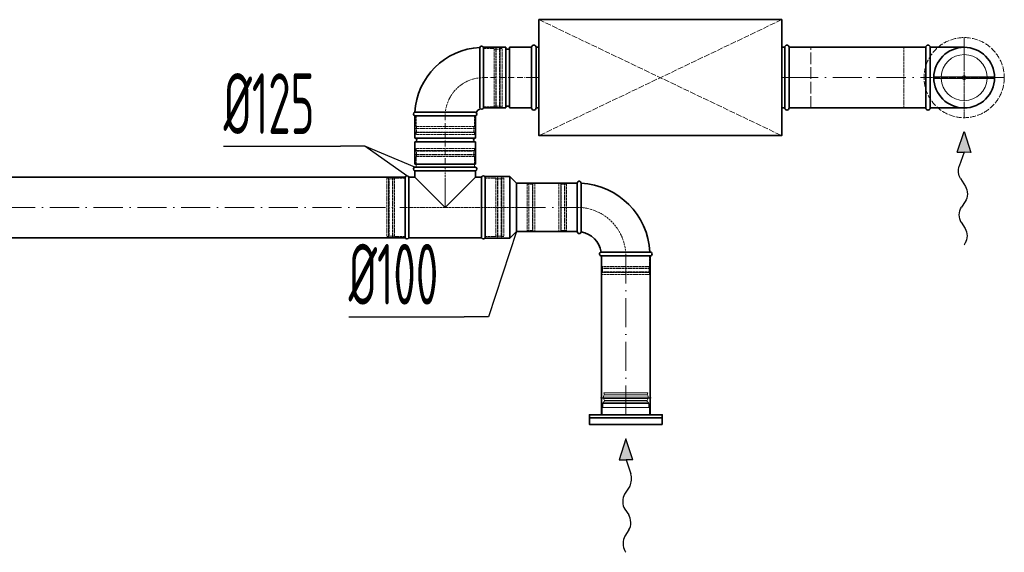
# Model space of a CAD drawing. Header units: millimetres. Extents: x 7400 to 85045, y 24168 to 123018.
# Tile 10 of 79: x 43542 to 45569, y 26734 to 27832. Entities that reach past the tile are written whole.
import ezdxf

# ---------------------------------------------------------------- set-up
doc = ezdxf.new("R2010")
doc.units = ezdxf.units.MM
for name, pattern in [('ACAD_ISO02W100', [15, 12, -3]), ('ACAD_ISO10W100', [18, 12, -3, 0, -3]), ('phl_thick', [0])]:
    doc.linetypes.add(name, pattern=pattern)
for name, color, linetype, lineweight in [('VZT_05 ETA (ODVOD) - OBRYS', 6, 'Continuous', 35), ('VZT_06 ETA (ODVOD) - OSA', 6, 'ACAD_ISO10W100', 5), ('VZT_08 ETA (ODVOD) - SKRYTÉ', 6, 'ACAD_ISO02W100', 5), ('VZT_30 DISTRIBUČNÍ PRVKY - OBRYS', 1, 'Continuous', 35), ('VZT_31 DISTRIBUČNÍ PRVKY - OSA', 8, 'ACAD_ISO10W100', 5), ('VZT_32 DISTRIBUČNÍ PRVKY - DETAIL', 8, 'Continuous', 5), ('VZT_33 DISTRIBUČNÍ PRVKY - SKRYTÉ', 8, 'ACAD_ISO02W100', 5), ('VZT_35 TLUMIČE HLUKU - OBRYS', 1, 'Continuous', 35), ('VZT_36 TLUMIČE HLUKU - OSA', 1, 'ACAD_ISO10W100', 5), ('VZT_37 TLUMIČE HLUKU - DETAIL', 8, 'ACAD_ISO02W100', 5), ('VZT_50 POPIS - OBECNE', 7, 'Continuous', 13), ('VZT_60_KOTY - DIMENZE', 7, 'Continuous', 5)]:
    doc.layers.add(name, color=color, linetype=linetype, lineweight=lineweight)
doc.layers.add('VZT_07 ETA (ODVOD) - NETISK', color=8, linetype='ACAD_ISO02W100', lineweight=5, plot=False)
doc.layers.add('VZT_39 TLUMIČE HLUKU - NETISK', color=8, linetype='ACAD_ISO02W100', lineweight=5, plot=False)
doc.styles.add('EVORA_125', font='isocp.shx', dxfattribs={"width": 0.6, "height": 125})

# ---------------------------------------------------------------- blocks, each defined once
blk = doc.blocks.new('*U38')
at = {"layer": 'VZT_31 DISTRIBUČNÍ PRVKY - OSA', "color": 0}
for p, q in [((0, 16.5), (0, 82.62)), ((-82.62, 0), (-16.5, 0)), ((16.5, 0), (82.62, 0)), ((0, -82.62), (0, -16.5))]:
    blk.add_line(p, q, dxfattribs=at)
at = {"layer": 'VZT_31 DISTRIBUČNÍ PRVKY - OSA', "color": 0, "linetype": 'Continuous'}
for p, q in [((-8.25, 0), (8.25, 0)), ((0, -8.25), (0, 8.25))]:
    blk.add_line(p, q, dxfattribs=at)

msp = doc.modelspace()

# ---------------------------------------------------------------- linework, layer by layer
at = {"color": 8, "lineweight": 5}
for points in [[(44746.4, 27059), (44745, 27062.9), (44790.2, 27062.9)], [(44833.9, 27059), (44835.3, 27062.9), (44790.2, 27062.9)], [(44744.6, 27043.5), (44790.2, 27043.5)], [(44745.5, 27058.8), (44790.2, 27058.8)], [(44746.3, 27047.1), (44790.2, 27047.1)], [(44834.8, 27058.8), (44790.2, 27058.8)], [(44834.1, 27047.1), (44790.2, 27047.1)], [(44835.7, 27043.5), (44790.2, 27043.5)], [(44838.7, 27017.9), (44838.7, 27032.9), (44741.7, 27032.9), (44741.7, 27017.9)], [(44742.7, 27040.8), (44790.2, 27040.8)], [(44837.7, 27040.8), (44790.2, 27040.8)], [(44838.7, 27017.9), (44741.7, 27017.9)]]:
    msp.add_lwpolyline(points, dxfattribs=at)
for points in [[(44738, 27052.8), (44743.8, 27054.3, -0.060863), (44744.4, 27054.3), (44790.2, 27054.3)], [(44738, 27052.8), (44744, 27051.4, 0.058981), (44744.6, 27051.3), (44790.2, 27051.3)], [(44742.7, 27032.9), (44742.7, 27040.8, -0.291473), (44744.2, 27043.2, -0.291473)], [(44842.3, 27052.8), (44836.5, 27054.3, 0.060863), (44835.9, 27054.3), (44790.2, 27054.3)], [(44842.3, 27052.8), (44836.3, 27051.4, -0.058981), (44835.7, 27051.3), (44790.2, 27051.3)], [(44837.7, 27032.9), (44837.7, 27040.8, 0.291473), (44836.1, 27043.2, 0.291473)]]:
    msp.add_lwpolyline(points, format="xyb", dxfattribs=at)
for centre, radius, start, end in [((44754.5, 27053.5), 10.5, 149.7176, 217.8378), ((44742.4, 27046.7), 3.88, 297.4993, 6.6735), ((44837.9, 27046.7), 3.88, 173.3265, 242.5007), ((44825.8, 27053.5), 10.5, 322.1622, 30.2824)]:
    msp.add_arc(centre, radius, start, end, dxfattribs=at)
at = {"layer": 'VZT_05 ETA (ODVOD) - OBRYS'}
for p, q in [((44489.7, 27649.9), (44489.7, 27774.9)), ((44497.4, 27649.9), (44497.4, 27774.9)), ((44497.4, 27649.9), (44497.4, 27774.9)), ((44542.9, 27774.9), (44497.4, 27774.9)), ((44542.9, 27649.9), (44542.9, 27774.9)), ((44550.9, 27649.9), (44550.9, 27774.9)), ((44596.4, 27774.9), (44550.9, 27774.9)), ((44596.4, 27649.9), (44596.4, 27774.9)), ((44480.9, 27641), (44355.9, 27641)), ((44355.9, 27633.4), (44480.9, 27633.4)), ((44355.9, 27587.9), (44355.9, 27633.4)), ((44480.9, 27633.4), (44355.9, 27633.4)), ((44480.9, 27587.9), (44480.9, 27633.4)), ((44542.9, 27649.9), (44497.4, 27649.9)), ((44596.4, 27649.9), (44550.9, 27649.9)), ((44355.9, 27587.9), (44480.9, 27587.9)), ((44355.9, 27579.9), (44480.9, 27579.9)), ((44355.9, 27534.4), (44355.9, 27579.9)), ((44480.9, 27534.4), (44480.9, 27579.9)), ((44355.9, 27534.4), (44480.9, 27534.4)), ((44480.9, 27528.1), (44355.9, 27528.1)), ((44480.9, 27520.4), (44355.9, 27520.4)), ((44355.9, 27520.4), (44355.9, 27507.6)), ((44480.9, 27520.4), (44480.9, 27507.6)), ((44500.9, 27381.6), (44500.9, 27508.6)), ((44500.9, 27508.6), (44551.4, 27508.6)), ((44551.4, 27381.6), (44551.4, 27508.6)), ((44564.9, 27495.1), (44551.4, 27508.6)), ((44335.9, 27507.6), (44335.9, 27382.6)), ((44343.5, 27507.6), (44343.5, 27382.6)), ((44343.5, 27507.6), (44355.9, 27507.6)), ((44355.9, 27507.6), (44418.4, 27445.1)), ((44418.4, 27445.1), (44480.9, 27507.6)), ((44480.9, 27507.6), (44493.2, 27507.6)), ((44493.2, 27507.6), (44493.2, 27382.6)), ((44500.9, 27382.6), (44500.9, 27507.6)), ((44564.9, 27395.1), (44564.9, 27495.1)), ((44690.2, 27495.1), (44690.2, 27395.1)), ((44698.2, 27495.1), (44698.2, 27444.9)), ((44564.9, 27395.1), (44551.4, 27381.6)), ((44343.5, 27382.6), (44493.2, 27382.6)), ((44500.9, 27381.6), (44551.4, 27381.6)), ((44840.2, 27353.1), (44790, 27353.1)), ((44740.2, 27345.1), (44840.2, 27345.1))]:
    msp.add_line(p, q, dxfattribs=at)
for points in [[(45407.9, 27774.9), (45126.4, 27774.9)], [(45407.9, 27774.9), (45407.9, 27649.9)], [(45416.9, 27774.9), (45416.9, 27649.9)], [(45416.9, 27774.9), (45486.9, 27774.9)], [(45407.9, 27649.9), (45126.4, 27649.9)], [(45416.9, 27649.9), (45486.9, 27649.9)], [(44335.9, 27507.6), (43063.9, 27507.6)], [(44690.2, 27495.1), (44564.9, 27495.1)], [(44690.2, 27395.1), (44564.9, 27395.1)], [(44335.9, 27382.6), (43063.9, 27382.6)], [(44740.2, 27345.1), (44740.2, 27017.9)], [(44840.2, 27345.1), (44840.2, 27017.9)]]:
    msp.add_lwpolyline(points, dxfattribs=at)
for centre, radius, start, end in [((44497.4, 27633.4), 141.5, 93.1369, 176.8631), ((44493.5, 27773.2), 4.17, 23.4678, 159.6691), ((44546.9, 27774.9), 4, 180, 0), ((45412.4, 27774.9), 4.5, 0, 180), ((45486.9, 27712.4), 62.5, 270, 90), ((44546.9, 27649.9), 4, 0, 180), ((44357.5, 27637.2), 4.17, 110.3309, 246.5322), ((44479.2, 27637.2), 4.17, 293.4678, 66.5322), ((44497.4, 27633.4), 16.5, 113.8093, 156.1907), ((44493.5, 27651.5), 4.17, 203.4678, 336.5322), ((45412.4, 27649.9), 4.5, 180, 0), ((44355.9, 27583.9), 4, 270, 90), ((44480.9, 27583.9), 4, 90, 270), ((44339.7, 27505.9), 4.17, 23.4678, 156.5322), ((44357.5, 27524.3), 4.17, 113.4678, 246.5322), ((44479.2, 27524.3), 4.17, 293.4678, 66.5322), ((44497, 27505.9), 4.17, 23.4678, 156.5322), ((44694.2, 27495.1), 4, 0, 180), ((44690.2, 27345.1), 150, 3.0572, 86.9428), ((44694.2, 27395.1), 4, 180, 350.8522), ((44690.2, 27345.1), 50, 9.1478, 80.8522), ((44339.7, 27384.2), 4.17, 203.4678, 336.5322), ((44497, 27384.2), 4.17, 203.4678, 336.5322), ((44740.2, 27349.1), 4, 99.1478, 270), ((44840.2, 27349.1), 4, 270, 90)]:
    msp.add_arc(centre, radius, start, end, dxfattribs=at)
for points, knots in [([(44698.2, 27444.9), (44698.2, 27438.6), (44698.2, 27432.2), (44698.2, 27420.2), (44698.2, 27414.6), (44698.1, 27405.1), (44698.1, 27401.3), (44698.1, 27396), (44698.1, 27394.6), (44698.1, 27394.5), (44698.1, 27394.4), (44698.1, 27394.4)], [78.71119, 78.71119, 78.71119, 78.71119, 97.804615, 97.804615, 117.523893, 117.523893, 137.264303, 137.264303, 156.831737, 156.831737, 157.874915, 157.874915, 157.874915, 157.874915]), ([(44739.5, 27353), (44739.5, 27353), (44740.6, 27353), (44745.1, 27353.1), (44748.6, 27353.1), (44757.5, 27353.1), (44762.8, 27353.1), (44774.8, 27353.1), (44781.2, 27353.1), (44788.5, 27353.1), (44789.3, 27353.1), (44790, 27353.1)], [157.874915, 157.874915, 157.874915, 157.874915, 176.103874, 176.103874, 195.460379, 195.460379, 215.101284, 215.101284, 234.82164, 234.82164, 237.034743, 237.034743, 237.034743, 237.034743])]:
    msp.add_open_spline(points, degree=3, knots=knots, dxfattribs=at)
at = {"layer": 'VZT_06 ETA (ODVOD) - OSA', "ltscale": 0.3}
for points in [[(45486.9, 27784.9), (45486.9, 27712.4)], [(45486.9, 27712.4), (45407.9, 27712.4)], [(45559.4, 27712.4), (45486.9, 27712.4)], [(45486.9, 27712.4), (45486.9, 27639.9)], [(44418.4, 27528.1), (44418.4, 27445.1)], [(44500.9, 27445.1), (44564.9, 27445.1)]]:
    msp.add_lwpolyline(points, dxfattribs=at)
for points in [[(44418.4, 27633.4), (44418.4, 27633.4, -0.414214), (44497.4, 27712.4), (44497.4, 27712.4)], [(44790.2, 27345.1), (44790.2, 27345.1, 0.414214), (44690.2, 27445.1), (44690.2, 27445.1)]]:
    msp.add_lwpolyline(points, format="xyb", dxfattribs=at)
at = {"layer": 'VZT_06 ETA (ODVOD) - OSA'}
for points in [[(44596.4, 27712.4), (44497.4, 27712.4)], [(44418.4, 27534.4), (44418.4, 27633.4)]]:
    msp.add_lwpolyline(points, dxfattribs=at)
at = {"layer": 'VZT_06 ETA (ODVOD) - OSA', "ltscale": 5}
for points in [[(45126.4, 27712.4), (45407.9, 27712.4)], [(43063.9, 27445.1), (44335.9, 27445.1)], [(44564.9, 27445.1), (44690.2, 27445.1)], [(44790.2, 27017.9), (44790.2, 27345.1)]]:
    msp.add_lwpolyline(points, dxfattribs=at)
at = {"layer": 'VZT_07 ETA (ODVOD) - NETISK', "ltscale": 0.4}
for p, q in [((44497.4, 27772.4), (44519.4, 27772.4)), ((44519.4, 27652.4), (44519.4, 27772.4)), ((44522.9, 27651.4), (44522.9, 27773.4)), ((44522.9, 27773.4), (44523.4, 27773.4)), ((44523.4, 27651.4), (44523.4, 27773.4)), ((44530.4, 27651.4), (44530.4, 27773.4)), ((44530.4, 27773.4), (44530.9, 27773.4)), ((44530.9, 27651.4), (44530.9, 27773.4)), ((44531.4, 27652.4), (44531.4, 27772.4)), ((44531.4, 27772.4), (44535.4, 27772.4)), ((44535.4, 27652.4), (44535.4, 27772.4)), ((44519.4, 27771.4), (44522.9, 27771.4)), ((44523.4, 27771.4), (44530.4, 27771.4)), ((44530.9, 27771.4), (44531.4, 27771.4)), ((44497.4, 27652.4), (44519.4, 27652.4)), ((44519.4, 27653.4), (44522.9, 27653.4)), ((44522.9, 27651.4), (44523.4, 27651.4)), ((44523.4, 27653.4), (44530.4, 27653.4)), ((44530.4, 27651.4), (44530.9, 27651.4)), ((44530.9, 27653.4), (44531.4, 27653.4)), ((44531.4, 27652.4), (44535.4, 27652.4)), ((44358.4, 27611.4), (44358.4, 27633.4)), ((44478.4, 27611.4), (44478.4, 27633.4)), ((44478.4, 27611.4), (44358.4, 27611.4)), ((44359.4, 27607.9), (44359.4, 27611.4)), ((44477.4, 27607.9), (44477.4, 27611.4)), ((44479.4, 27607.9), (44357.4, 27607.9)), ((44357.4, 27607.4), (44357.4, 27607.9)), ((44479.4, 27607.4), (44357.4, 27607.4)), ((44479.4, 27600.4), (44357.4, 27600.4)), ((44357.4, 27599.9), (44357.4, 27600.4)), ((44479.4, 27599.9), (44357.4, 27599.9)), ((44478.4, 27599.4), (44358.4, 27599.4)), ((44358.4, 27595.4), (44358.4, 27599.4)), ((44478.4, 27595.4), (44358.4, 27595.4)), ((44359.4, 27600.4), (44359.4, 27607.4)), ((44359.4, 27599.4), (44359.4, 27599.9)), ((44477.4, 27600.4), (44477.4, 27607.4)), ((44477.4, 27599.4), (44477.4, 27599.9)), ((44478.4, 27595.4), (44478.4, 27599.4)), ((44479.4, 27607.4), (44479.4, 27607.9)), ((44479.4, 27599.9), (44479.4, 27600.4)), ((44479.4, 27561.6), (44357.4, 27561.6)), ((44357.4, 27561.1), (44357.4, 27561.6)), ((44479.4, 27561.1), (44357.4, 27561.1)), ((44479.4, 27554.1), (44357.4, 27554.1)), ((44357.4, 27553.6), (44357.4, 27554.1)), ((44479.4, 27553.6), (44357.4, 27553.6)), ((44478.4, 27566.1), (44358.4, 27566.1)), ((44358.4, 27562.1), (44358.4, 27566.1)), ((44478.4, 27562.1), (44358.4, 27562.1)), ((44478.4, 27550.1), (44358.4, 27550.1)), ((44358.4, 27528.1), (44358.4, 27550.1)), ((44359.4, 27561.6), (44359.4, 27562.1)), ((44359.4, 27554.1), (44359.4, 27561.1)), ((44359.4, 27550.1), (44359.4, 27553.6)), ((44477.4, 27561.6), (44477.4, 27562.1)), ((44477.4, 27554.1), (44477.4, 27561.1)), ((44477.4, 27550.1), (44477.4, 27553.6)), ((44478.4, 27562.1), (44478.4, 27566.1)), ((44478.4, 27528.1), (44478.4, 27550.1)), ((44479.4, 27561.1), (44479.4, 27561.6)), ((44479.4, 27553.6), (44479.4, 27554.1)), ((44297.9, 27505.1), (44297.9, 27385.1)), ((44301.9, 27505.1), (44297.9, 27505.1)), ((44301.9, 27505.1), (44301.9, 27385.1)), ((44302.4, 27504.1), (44301.9, 27504.1)), ((44302.4, 27506.1), (44302.4, 27384.1)), ((44302.9, 27506.1), (44302.4, 27506.1)), ((44302.9, 27506.1), (44302.9, 27384.1)), ((44309.9, 27504.1), (44302.9, 27504.1)), ((44309.9, 27506.1), (44309.9, 27384.1)), ((44310.4, 27506.1), (44309.9, 27506.1)), ((44310.4, 27506.1), (44310.4, 27384.1)), ((44313.9, 27504.1), (44310.4, 27504.1)), ((44313.9, 27505.1), (44313.9, 27385.1)), ((44335.9, 27505.1), (44313.9, 27505.1)), ((44522.9, 27505.1), (44500.9, 27505.1)), ((44522.9, 27505.1), (44522.9, 27385.1)), ((44526.4, 27504.1), (44522.9, 27504.1)), ((44526.4, 27506.1), (44526.4, 27384.1)), ((44526.9, 27506.1), (44526.4, 27506.1)), ((44526.9, 27506.1), (44526.9, 27384.1)), ((44533.9, 27504.1), (44526.9, 27504.1)), ((44533.9, 27506.1), (44533.9, 27384.1)), ((44534.4, 27506.1), (44533.9, 27506.1)), ((44534.4, 27506.1), (44534.4, 27384.1)), ((44534.9, 27504.1), (44534.4, 27504.1)), ((44534.9, 27505.1), (44534.9, 27385.1)), ((44538.9, 27505.1), (44534.9, 27505.1)), ((44538.9, 27505.1), (44538.9, 27385.1)), ((44586.9, 27494.1), (44564.9, 27494.1)), ((44586.9, 27494.1), (44586.9, 27396.1)), ((44590.4, 27493.1), (44586.9, 27493.1)), ((44590.4, 27495.1), (44590.4, 27395.1)), ((44590.9, 27495.1), (44590.4, 27495.1)), ((44590.9, 27495.1), (44590.9, 27395.1)), ((44597.9, 27493.1), (44590.9, 27493.1)), ((44597.9, 27495.1), (44597.9, 27395.1)), ((44598.4, 27495.1), (44597.9, 27495.1)), ((44598.4, 27495.1), (44598.4, 27395.1)), ((44598.9, 27493.1), (44598.4, 27493.1)), ((44598.9, 27494.1), (44598.9, 27396.1)), ((44602.9, 27494.1), (44598.9, 27494.1)), ((44602.9, 27494.1), (44602.9, 27396.1)), ((44652.2, 27494.1), (44652.2, 27396.1)), ((44656.2, 27494.1), (44652.2, 27494.1)), ((44656.2, 27494.1), (44656.2, 27396.1)), ((44656.7, 27493.1), (44656.2, 27493.1)), ((44656.7, 27495.1), (44656.7, 27395.1)), ((44657.2, 27495.1), (44656.7, 27495.1)), ((44657.2, 27495.1), (44657.2, 27395.1)), ((44664.2, 27493.1), (44657.2, 27493.1)), ((44664.2, 27495.1), (44664.2, 27395.1)), ((44664.7, 27495.1), (44664.2, 27495.1)), ((44664.7, 27495.1), (44664.7, 27395.1)), ((44668.2, 27493.1), (44664.7, 27493.1)), ((44668.2, 27494.1), (44668.2, 27396.1)), ((44690.2, 27494.1), (44668.2, 27494.1)), ((44586.9, 27396.1), (44564.9, 27396.1)), ((44590.4, 27397.1), (44586.9, 27397.1)), ((44590.9, 27395.1), (44590.4, 27395.1)), ((44597.9, 27397.1), (44590.9, 27397.1)), ((44598.4, 27395.1), (44597.9, 27395.1)), ((44598.9, 27397.1), (44598.4, 27397.1)), ((44602.9, 27396.1), (44598.9, 27396.1)), ((44656.2, 27396.1), (44652.2, 27396.1)), ((44656.7, 27397.1), (44656.2, 27397.1)), ((44657.2, 27395.1), (44656.7, 27395.1)), ((44664.2, 27397.1), (44657.2, 27397.1)), ((44664.7, 27395.1), (44664.2, 27395.1)), ((44668.2, 27397.1), (44664.7, 27397.1)), ((44690.2, 27396.1), (44668.2, 27396.1)), ((44301.9, 27385.1), (44297.9, 27385.1)), ((44302.4, 27386.1), (44301.9, 27386.1)), ((44302.9, 27384.1), (44302.4, 27384.1)), ((44309.9, 27386.1), (44302.9, 27386.1)), ((44310.4, 27384.1), (44309.9, 27384.1)), ((44313.9, 27386.1), (44310.4, 27386.1)), ((44335.9, 27385.1), (44313.9, 27385.1)), ((44522.9, 27385.1), (44500.9, 27385.1)), ((44526.4, 27386.1), (44522.9, 27386.1)), ((44526.9, 27384.1), (44526.4, 27384.1)), ((44533.9, 27386.1), (44526.9, 27386.1)), ((44534.4, 27384.1), (44533.9, 27384.1)), ((44534.9, 27386.1), (44534.4, 27386.1)), ((44538.9, 27385.1), (44534.9, 27385.1)), ((44741.2, 27323.1), (44741.2, 27345.1)), ((44839.2, 27323.1), (44839.2, 27345.1)), ((44840.2, 27319.6), (44740.2, 27319.6)), ((44740.2, 27319.1), (44740.2, 27319.6)), ((44840.2, 27319.1), (44740.2, 27319.1)), ((44840.2, 27312.1), (44740.2, 27312.1)), ((44740.2, 27311.6), (44740.2, 27312.1)), ((44840.2, 27311.6), (44740.2, 27311.6)), ((44839.2, 27323.1), (44741.2, 27323.1)), ((44839.2, 27311.1), (44741.2, 27311.1)), ((44741.2, 27307.1), (44741.2, 27311.1)), ((44839.2, 27307.1), (44741.2, 27307.1)), ((44742.2, 27319.6), (44742.2, 27323.1)), ((44742.2, 27312.1), (44742.2, 27319.1)), ((44742.2, 27311.1), (44742.2, 27311.6)), ((44838.2, 27319.6), (44838.2, 27323.1)), ((44838.2, 27312.1), (44838.2, 27319.1)), ((44838.2, 27311.1), (44838.2, 27311.6)), ((44839.2, 27307.1), (44839.2, 27311.1)), ((44840.2, 27319.1), (44840.2, 27319.6)), ((44840.2, 27311.6), (44840.2, 27312.1))]:
    msp.add_line(p, q, dxfattribs=at)
for points in [[(45407.9, 27774.9), (45362.9, 27774.9), (45362.9, 27649.9), (45407.9, 27649.9)], [(44335.9, 27445.1), (44500.9, 27445.1)]]:
    msp.add_lwpolyline(points, dxfattribs=at)
at = {"layer": 'VZT_08 ETA (ODVOD) - SKRYTÉ', "ltscale": 2}
msp.add_arc((45486.9, 27712.4), 62.5, 90, 270, dxfattribs=at)
at = {"layer": 'VZT_30 DISTRIBUČNÍ PRVKY - OBRYS'}
msp.add_lwpolyline([(44865.2, 26997.9), (44715.2, 26997.9), (44715.2, 27017.9), (44865.2, 27017.9)], close=True, dxfattribs=at)
msp.add_lwpolyline([(44715.2, 27011.2), (44865.2, 27011.2)], dxfattribs=at)
msp.add_circle((45486.9, 27712.4), 62.5, dxfattribs=at)
at = {"layer": 'VZT_32 DISTRIBUČNÍ PRVKY - DETAIL'}
for points in [[(45483.4, 27714.4), (45424.4, 27714.4)], [(45549.3, 27714.4), (45490.3, 27714.4)], [(45483.4, 27710.4), (45424.4, 27710.4)], [(45549.3, 27710.4), (45490.3, 27710.4)]]:
    msp.add_lwpolyline(points, dxfattribs=at)
for radius in [4, 2]:
    msp.add_circle((45486.9, 27712.4), radius, dxfattribs=at)
for start, end in [(2.4132, 177.5868), (182.4132, 357.5868)]:
    msp.add_arc((45486.9, 27712.4), 47.5, start, end, dxfattribs=at)
at = {"layer": 'VZT_33 DISTRIBUČNÍ PRVKY - SKRYTÉ'}
msp.add_circle((45486.9, 27712.4), 82.5, dxfattribs=at)
at = {"layer": 'VZT_35 TLUMIČE HLUKU - OBRYS'}
for p, q in [((44596.4, 27649.9), (44596.4, 27774.9)), ((45126.4, 27649.9), (45126.4, 27774.9))]:
    msp.add_line(p, q, dxfattribs=at)
msp.add_lwpolyline([(45111.4, 27831.9), (44611.4, 27831.9), (44611.4, 27592.9), (45111.4, 27592.9)], close=True, dxfattribs=at)
for points in [[(44605.4, 27649.9), (44605.4, 27774.9)], [(44605.4, 27774.9), (44611.4, 27774.9)], [(45117.4, 27774.9), (45111.4, 27774.9)], [(45117.4, 27649.9), (45117.4, 27774.9)], [(44605.4, 27649.9), (44611.4, 27649.9)], [(45117.4, 27649.9), (45111.4, 27649.9)]]:
    msp.add_lwpolyline(points, dxfattribs=at)
for centre, start, end in [((44600.9, 27774.9), 0, 180), ((45121.9, 27774.9), 0, 180), ((44600.9, 27649.9), 180, 0), ((45121.9, 27649.9), 180, 0)]:
    msp.add_arc(centre, 4.5, start, end, dxfattribs=at)
at = {"layer": 'VZT_36 TLUMIČE HLUKU - OSA', "ltscale": 5}
for points in [[(44596.4, 27712.4), (44611.4, 27712.4)], [(45126.4, 27712.4), (45111.4, 27712.4)]]:
    msp.add_lwpolyline(points, dxfattribs=at)
at = {"layer": 'VZT_37 TLUMIČE HLUKU - DETAIL', "lineweight": 5}
for points in [[(45111.4, 27831.9), (44611.4, 27592.9)], [(44611.4, 27831.9), (45111.4, 27592.9)]]:
    msp.add_lwpolyline(points, dxfattribs=at)
at = {"layer": 'VZT_39 TLUMIČE HLUKU - NETISK', "ltscale": 2}
for points in [[(44596.4, 27649.9), (44551.4, 27649.9), (44551.4, 27774.9), (44596.4, 27774.9)], [(45126.4, 27649.9), (45171.4, 27649.9), (45171.4, 27774.9), (45126.4, 27774.9)]]:
    msp.add_lwpolyline(points, dxfattribs=at)
at = {"layer": 'VZT_50 POPIS - OBECNE', "color": 0, "lineweight": -2}
for p, q in [((45472.6, 27558.9), (45487.1, 27601.7)), ((45487.1, 27601.7), (45500.5, 27558.5)), ((45472.6, 27558.9), (45486.6, 27558.7)), ((45486.6, 27558.7), (45476.8, 27530.1)), ((45500.5, 27558.5), (45486.6, 27558.7)), ((45479.1, 27504.7), (45489.5, 27488.2)), ((45489.1, 27457.2), (45481.1, 27445.3)), ((45480.7, 27414.3), (45488.9, 27401.3)), ((44790.2, 26967.9), (44776.8, 26924.8)), ((44804.7, 26925.1), (44790.2, 26967.9)), ((44776.8, 26924.8), (44790.7, 26924.9)), ((44804.7, 26925.1), (44790.7, 26924.9)), ((44790.7, 26924.9), (44800.5, 26896.3)), ((44798.2, 26870.9), (44787.8, 26854.4)), ((44788.2, 26823.4), (44796.2, 26811.5)), ((44796.6, 26780.5), (44788.4, 26767.5))]:
    msp.add_line(p, q, dxfattribs=at)
at = {"layer": 'VZT_50 POPIS - OBECNE'}
for p, q in [((45489, 27371.2), (45487.1, 27368.1)), ((44788.3, 26737.4), (44790.2, 26734.3))]:
    msp.add_line(p, q, dxfattribs=at)
at = {"layer": 'VZT_50 POPIS - OBECNE', "color": 0, "lineweight": -2, "extrusion": (0, 0, -1)}
for centre, start_param, end_param in [((45488.6, 27520), 3.908129, 5.191299), ((45480, 27472.8), 0.766537, 2.375056), ((45490.2, 27429.6), 3.908129, 5.516649), ((45479.3, 27386), 0.766537, 2.320574)]:
    msp.add_ellipse(centre, major_axis=(0.3, 21.5), ratio=0.625, start_param=start_param, end_param=end_param, dxfattribs=at)
at = {"layer": 'VZT_50 POPIS - OBECNE', "color": 0, "lineweight": -2}
for centre, start_param, end_param in [((44788.7, 26886.3), 3.908129, 5.191299), ((44797.3, 26839), 0.766537, 2.375056), ((44787.1, 26795.9), 3.908129, 5.516649), ((44798, 26752.2), 0.766537, 2.320574)]:
    msp.add_ellipse(centre, major_axis=(-0.3, 21.5), ratio=0.625, start_param=start_param, end_param=end_param, dxfattribs=at)
for points in [[(45472.6, 27558.9), (45500.5, 27558.5), (45487.1, 27601.7)], [(44804.7, 26925.1), (44776.8, 26924.8), (44790.2, 26967.9)]]:
    msp.add_solid(points, dxfattribs=at)
at = {"layer": 'VZT_60_KOTY - DIMENZE', "linetype": 'ByBlock', "lineweight": -2}
for p, q in [((44252.7, 27571.4), (44202.7, 27571.4)), ((44507.3, 27219.8), (44457.3, 27219.8))]:
    msp.add_line(p, q, dxfattribs=at)
at = {"layer": 'VZT_60_KOTY - DIMENZE', "linetype": 'ByBlock', "lineweight": -2, "elevation": 0}
for points in [[(43962.1, 27571.4), (44202.7, 27571.4)], [(44355.9, 27528.1), (44252.7, 27571.4)], [(44339.7, 27510.1), (44252.7, 27571.4)]]:
    msp.add_lwpolyline(points, dxfattribs=at)
at = {"layer": 'VZT_60_KOTY - DIMENZE', "linetype": 'ByBlock', "lineweight": -2}
for points in [[(44564.9, 27395.1), (44507.3, 27219.8)], [(44219.7, 27219.8), (44457.3, 27219.8)]]:
    msp.add_lwpolyline(points, dxfattribs=at)

# ---------------------------------------------------------------- block references
at = {"layer": 'VZT_31 DISTRIBUČNÍ PRVKY - OSA', "rotation": 180}
msp.add_blockref('*U38', (45486.9, 27712.4), dxfattribs=at)

# ---------------------------------------------------------------- texts
at = {"layer": 'VZT_60_KOTY - DIMENZE', "linetype": 'phl_thick', "char_height": 125, "attachment_point": 1, "style": 'EVORA_125'}
for s, insert in [('%%C125', (43962.1, 27721.4)), ('%%C100', (44219.7, 27369.8))]:
    msp.add_mtext(s, dxfattribs=dict(at, insert=insert))

doc.saveas('drawing.dxf')
